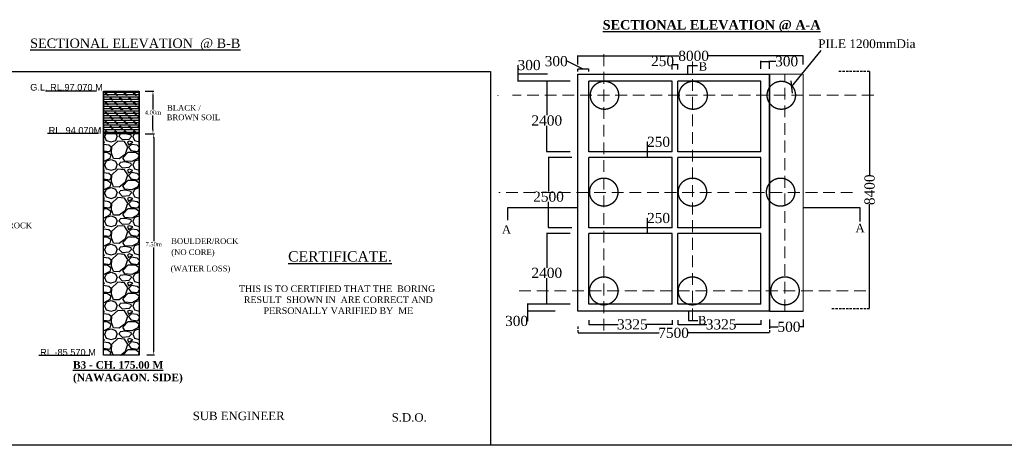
# Model space of a CAD drawing. Header units: millimetres. Extents: x -44718850 to -16463261, y -12601021 to -6173596.
# Tile 4 of 9: x -16650733 to -16545972, y -6428248 to -6383003. Entities that reach past the tile are written whole.
import ezdxf

# ---------------------------------------------------------------- set-up
doc = ezdxf.new("R2010")
doc.units = ezdxf.units.MM
doc.header["$LTSCALE"] = 1000
doc.header["$MEASUREMENT"] = 0
doc.header["$PDMODE"] = 2
doc.header["$PDSIZE"] = -2
doc.linetypes.add('DASED', pattern=[0.375, 0.25, -0.125])
doc.linetypes.add('DASHED2', pattern=[0.375, 0.25, -0.125])
doc.styles.add('ARIAL', font='arial.ttf')
doc.styles.add('ARIAL BLACK', font='txt')
doc.styles.add('ROMANS', font='romans.shx')
doc.styles.get("Standard").update_dxf_attribs({"font": 'times.ttf', "height": 450})
doc.dimstyles.new('kk1', dxfattribs={"dimtxt": 900, "dimasz": 450, "dimexe": 100, "dimexo": 100, "dimgap": 100, "dimtad": 1, "dimtih": 1, "dimtoh": 1, "dimdec": 0, "dimzin": 0, "dimdsep": 46, "dimtxsty": 'Standard', "dimcen": 1, "dimclrt": 256, "dimadec": 0, "dimazin": 0, "dimtfac": 1, "dimtdec": 0, "dimtofl": 0, "dimtmove": 0, "dimatfit": 3, "dimfxl": 100, "dimtolj": 1, "dimtzin": 0, "dimarcsym": 0})
doc.dimstyles.new('ROMANS', dxfattribs={"dimtxt": 1000, "dimasz": 1000, "dimexe": 500, "dimexo": 500, "dimgap": 500, "dimtad": 1, "dimzin": 9, "dimdsep": 46, "dimtxsty": 'ROMANS', "dimcen": 500, "dimclrd": 4, "dimclre": 4, "dimclrt": 6, "dimadec": 0, "dimazin": 0, "dimtfac": 1, "dimtmove": 0, "dimatfit": 3, "dimfxl": 1, "dimtolj": 1, "dimtzin": 9, "dimarcsym": 0})
doc.dimstyles.get("Standard").update_dxf_attribs({"dimscale": 2.755, "dimtxt": 20000000001.9985, "dimasz": 12.0275, "dimexe": 15.388, "dimexo": 15.5775, "dimgap": 1.7375, "dimtad": 0, "dimtih": 1, "dimtoh": 1, "dimdec": 0, "dimzin": 0, "dimdsep": 46, "dimtxsty": 'Standard', "dimcen": 4000, "dimclre": 2, "dimclrt": 1, "dimadec": 0, "dimazin": 0, "dimtfac": 1, "dimtdec": 0, "dimtofl": 0, "dimtmove": 0, "dimatfit": 3, "dimfxl": 1, "dimtolj": 1, "dimtzin": 0, "dimarcsym": 0})

# ---------------------------------------------------------------- blocks, each defined once
blk = doc.blocks.new('*D66')
at = {"color": 2, "linetype": 'DASHED2', "lineweight": -2, "transparency": 16777216}
for p, q in [((-16591363, -6415625), (-16591363, -6416346)), ((-16570963, -6415625), (-16570963, -6416346))]:
    blk.add_line(p, q, dxfattribs=at)
at = {"color": 0, "lineweight": -2, "transparency": 16777216}
for p, q in [((-16591330, -6416304), (-16582704, -6416304)), ((-16570996, -6416304), (-16579621, -6416304))]:
    blk.add_line(p, q, dxfattribs=at)
at = {"color": 0, "transparency": 16777216}
for points in [[(-16591330, -6416298), (-16591330, -6416309), (-16591363, -6416304)], [(-16570996, -6416298), (-16570996, -6416309), (-16570963, -6416304)]]:
    blk.add_solid(points, dxfattribs=at)
at = {"layer": 'Defpoints', "color": 0, "transparency": 16777216}
for p in [(-16591363, -6415582), (-16570963, -6415582), (-16591363, -6416304)]:
    blk.add_point(p, dxfattribs=at)
at = {"color": 1, "transparency": 16777216, "insert": (-16581163, -6416304), "char_height": 450, "attachment_point": 5}
blk.add_mtext('\\A1;{\\H2.4x;7500}', dxfattribs=at)
blk = doc.blocks.new('*D67')
at = {"color": 2, "linetype": 'DASHED2', "lineweight": -2, "transparency": 16777216}
for p, q in [((-16563565, -6388475), (-16560257, -6388475)), ((-16564308, -6413694), (-16560257, -6413694))]:
    blk.add_line(p, q, dxfattribs=at)
at = {"color": 0, "lineweight": -2, "transparency": 16777216}
for p, q in [((-16560300, -6388508), (-16560300, -6399562)), ((-16560300, -6413661), (-16560300, -6402607))]:
    blk.add_line(p, q, dxfattribs=at)
at = {"color": 0, "transparency": 16777216}
for points in [[(-16560305, -6388508), (-16560294, -6388508), (-16560300, -6388475)], [(-16560305, -6413661), (-16560294, -6413661), (-16560300, -6413694)]]:
    blk.add_solid(points, dxfattribs=at)
at = {"layer": 'Defpoints', "color": 0, "transparency": 16777216}
for p in [(-16563607, -6388475), (-16564351, -6413694), (-16560300, -6413694)]:
    blk.add_point(p, dxfattribs=at)
at = {"color": 1, "transparency": 16777216, "insert": (-16560300, -6401084), "char_height": 450, "attachment_point": 5, "rotation": 90}
blk.add_mtext('\\A1;{\\H2.4x;8400}', dxfattribs=at)
blk = doc.blocks.new('*D69')
at = {"color": 2, "lineweight": -2, "transparency": 16777216}
for p, q in [((-16591363, -6387777), (-16591363, -6386812)), ((-16567363, -6387777), (-16567363, -6386812))]:
    blk.add_line(p, q, dxfattribs=at)
at = {"color": 0, "lineweight": -2, "transparency": 16777216}
for p, q in [((-16591330, -6386854), (-16580554, -6386854)), ((-16567396, -6386854), (-16577509, -6386854))]:
    blk.add_line(p, q, dxfattribs=at)
at = {"color": 0, "transparency": 16777216}
for points in [[(-16591330, -6386849), (-16591330, -6386860), (-16591363, -6386854)], [(-16567396, -6386849), (-16567396, -6386860), (-16567363, -6386854)]]:
    blk.add_solid(points, dxfattribs=at)
at = {"layer": 'Defpoints', "color": 0, "transparency": 16777216}
for p in [(-16567363, -6386854), (-16591363, -6387820), (-16567363, -6387820)]:
    blk.add_point(p, dxfattribs=at)
at = {"color": 1, "lineweight": 25, "transparency": 16777216, "insert": (-16579031, -6386854), "char_height": 450, "attachment_point": 5}
blk.add_mtext('\\A1;{\\H2.4x;8000}', dxfattribs=at)
blk = doc.blocks.new('*D70')
at = {"color": 2, "lineweight": -2, "transparency": 16777216}
for p, q in [((-16570963, -6414864), (-16570963, -6415698)), ((-16567363, -6414864), (-16567363, -6415698))]:
    blk.add_line(p, q, dxfattribs=at)
at = {"color": 0, "lineweight": -2, "transparency": 16777216}
for p, q in [((-16570930, -6415656), (-16570016, -6415656)), ((-16567396, -6415656), (-16567748, -6415656))]:
    blk.add_line(p, q, dxfattribs=at)
at = {"color": 0, "transparency": 16777216}
for points in [[(-16570930, -6415650), (-16570930, -6415661), (-16570963, -6415656)], [(-16567396, -6415650), (-16567396, -6415661), (-16567363, -6415656)]]:
    blk.add_solid(points, dxfattribs=at)
at = {"layer": 'Defpoints', "color": 0, "transparency": 16777216}
for p in [(-16570963, -6414821), (-16567363, -6414821), (-16567363, -6415656)]:
    blk.add_point(p, dxfattribs=at)
at = {"color": 1, "lineweight": 25, "transparency": 16777216, "insert": (-16568882, -6415656), "char_height": 450, "attachment_point": 5}
blk.add_mtext('\\A1;{\\H2.4x;500}', dxfattribs=at)
blk = doc.blocks.new('*D71')
at = {"color": 2, "lineweight": -2, "transparency": 16777216}
for p, q in [((-16571863, -6388234), (-16571863, -6387389)), ((-16570963, -6388216), (-16570963, -6387389))]:
    blk.add_line(p, q, dxfattribs=at)
at = {"color": 0, "lineweight": -2, "transparency": 16777216}
for p, q in [((-16571830, -6387431), (-16570996, -6387431)), ((-16570269, -6387431), (-16570963, -6387431))]:
    blk.add_line(p, q, dxfattribs=at)
at = {"color": 0, "transparency": 16777216}
for points in [[(-16571830, -6387426), (-16571830, -6387437), (-16571863, -6387431)], [(-16570996, -6387426), (-16570996, -6387437), (-16570963, -6387431)]]:
    blk.add_solid(points, dxfattribs=at)
at = {"layer": 'Defpoints', "color": 0, "transparency": 16777216}
for p in [(-16571863, -6388277), (-16570963, -6387431), (-16570963, -6388259)]:
    blk.add_point(p, dxfattribs=at)
at = {"color": 1, "lineweight": 25, "transparency": 16777216, "insert": (-16569129, -6387431), "char_height": 450, "attachment_point": 5}
blk.add_mtext('\\A1;{\\H2.4x;300}', dxfattribs=at)
blk = doc.blocks.new('*D72')
at = {"color": 2, "lineweight": -2, "transparency": 16777216}
for p, q in [((-16581313, -6388295), (-16581313, -6387734)), ((-16580713, -6388310), (-16580713, -6387734))]:
    blk.add_line(p, q, dxfattribs=at)
at = {"color": 0, "lineweight": -2, "transparency": 16777216}
blk.add_line((-16581280, -6387777), (-16580746, -6387777), dxfattribs=at)
at = {"color": 0, "transparency": 16777216}
for points in [[(-16581280, -6387771), (-16581280, -6387782), (-16581313, -6387777)], [(-16580746, -6387771), (-16580746, -6387782), (-16580713, -6387777)]]:
    blk.add_solid(points, dxfattribs=at)
at = {"layer": 'Defpoints', "color": 0, "transparency": 16777216}
for p in [(-16581313, -6388338), (-16580713, -6387777), (-16580713, -6388353)]:
    blk.add_point(p, dxfattribs=at)
at = {"color": 1, "lineweight": 25, "transparency": 16777216, "insert": (-16582328, -6387405), "char_height": 450, "attachment_point": 5}
blk.add_mtext('\\A1;{\\H2.4x;250}', dxfattribs=at)
blk = doc.blocks.new('*D73')
at = {"color": 0, "lineweight": -2, "transparency": 16777216}
for p, q in [((-16592495, -6387414), (-16592504, -6387414)), ((-16590763, -6388259), (-16592495, -6387414)), ((-16590196, -6388259), (-16591330, -6388259))]:
    blk.add_line(p, q, dxfattribs=at)
at = {"color": 2, "lineweight": -2, "transparency": 16777216}
for p, q in [((-16591363, -6388510), (-16591363, -6388217)), ((-16590163, -6388501), (-16590163, -6388217))]:
    blk.add_line(p, q, dxfattribs=at)
at = {"color": 0, "transparency": 16777216}
for points in [[(-16591330, -6388254), (-16591330, -6388265), (-16591363, -6388259)], [(-16590196, -6388254), (-16590196, -6388265), (-16590163, -6388259)]]:
    blk.add_solid(points, dxfattribs=at)
at = {"layer": 'Defpoints', "color": 0, "transparency": 16777216}
for p in [(-16591363, -6388259), (-16591363, -6388553), (-16590163, -6388544)]:
    blk.add_point(p, dxfattribs=at)
at = {"color": 1, "lineweight": 25, "transparency": 16777216, "insert": (-16593644, -6387414), "char_height": 450, "attachment_point": 5}
blk.add_mtext('\\A1;{\\H2.4x;300}', dxfattribs=at)
blk = doc.blocks.new('*D74')
at = {"color": 2, "lineweight": -2, "transparency": 16777216}
for p, q in [((-16593772, -6413237), (-16596731, -6413237)), ((-16593751, -6413987), (-16596731, -6413987))]:
    blk.add_line(p, q, dxfattribs=at)
at = {"color": 0, "lineweight": -2, "transparency": 16777216}
for p, q in [((-16596689, -6413270), (-16596689, -6413954)), ((-16596689, -6413987), (-16596689, -6415038)), ((-16596689, -6415038), (-16596722, -6415038))]:
    blk.add_line(p, q, dxfattribs=at)
at = {"color": 0, "transparency": 16777216}
for points in [[(-16596694, -6413270), (-16596683, -6413270), (-16596689, -6413237)], [(-16596694, -6413954), (-16596683, -6413954), (-16596689, -6413987)]]:
    blk.add_solid(points, dxfattribs=at)
at = {"layer": 'Defpoints', "color": 0, "transparency": 16777216}
for p in [(-16593729, -6413237), (-16596689, -6413987), (-16593708, -6413987)]:
    blk.add_point(p, dxfattribs=at)
at = {"color": 1, "lineweight": 25, "transparency": 16777216, "insert": (-16597862, -6415038), "char_height": 450, "attachment_point": 5}
blk.add_mtext('\\A1;{\\H2.4x;300}', dxfattribs=at)
blk = doc.blocks.new('*D75')
at = {"color": 0, "lineweight": -2, "transparency": 16777216}
for p, q in [((-16583947, -6405137), (-16583947, -6404093)), ((-16583947, -6404093), (-16583914, -6404093)), ((-16583947, -6405704), (-16583947, -6405170))]:
    blk.add_line(p, q, dxfattribs=at)
at = {"color": 2, "lineweight": -2, "transparency": 16777216}
for p, q in [((-16583309, -6405137), (-16583990, -6405137)), ((-16583338, -6405737), (-16583990, -6405737))]:
    blk.add_line(p, q, dxfattribs=at)
at = {"color": 0, "transparency": 16777216}
for points in [[(-16583953, -6405170), (-16583942, -6405170), (-16583947, -6405137)], [(-16583953, -6405704), (-16583942, -6405704), (-16583947, -6405737)]]:
    blk.add_solid(points, dxfattribs=at)
at = {"layer": 'Defpoints', "color": 0, "transparency": 16777216}
for p in [(-16583947, -6405737), (-16583295, -6405737), (-16583266, -6405137)]:
    blk.add_point(p, dxfattribs=at)
at = {"color": 1, "lineweight": 25, "transparency": 16777216, "insert": (-16582759, -6404093), "char_height": 450, "attachment_point": 5}
blk.add_mtext('\\A1;{\\H2.4x;250}', dxfattribs=at)
blk = doc.blocks.new('*D76')
at = {"color": 0, "lineweight": -2, "transparency": 16777216}
for p, q in [((-16583947, -6397037), (-16583947, -6395993)), ((-16583947, -6395993), (-16583914, -6395993)), ((-16583947, -6397604), (-16583947, -6397070))]:
    blk.add_line(p, q, dxfattribs=at)
at = {"color": 2, "lineweight": -2, "transparency": 16777216}
for p, q in [((-16583683, -6397037), (-16583990, -6397037)), ((-16583683, -6397637), (-16583990, -6397637))]:
    blk.add_line(p, q, dxfattribs=at)
at = {"color": 0, "transparency": 16777216}
for points in [[(-16583953, -6397070), (-16583942, -6397070), (-16583947, -6397037)], [(-16583953, -6397604), (-16583942, -6397604), (-16583947, -6397637)]]:
    blk.add_solid(points, dxfattribs=at)
at = {"layer": 'Defpoints', "color": 0, "transparency": 16777216}
for p in [(-16583947, -6397637), (-16583640, -6397037), (-16583640, -6397637)]:
    blk.add_point(p, dxfattribs=at)
at = {"color": 1, "lineweight": 25, "transparency": 16777216, "insert": (-16582759, -6395993), "char_height": 450, "attachment_point": 5}
blk.add_mtext('\\A1;{\\H2.4x;250}', dxfattribs=at)
blk = doc.blocks.new('*D77')
at = {"color": 0, "lineweight": -2, "transparency": 16777216}
for p, q in [((-16597709, -6388787), (-16597709, -6387830)), ((-16597709, -6387830), (-16597676, -6387830)), ((-16597709, -6389504), (-16597709, -6388820))]:
    blk.add_line(p, q, dxfattribs=at)
at = {"color": 2, "lineweight": -2, "transparency": 16777216}
for p, q in [((-16594558, -6388787), (-16597752, -6388787)), ((-16594685, -6389537), (-16597752, -6389537))]:
    blk.add_line(p, q, dxfattribs=at)
at = {"color": 0, "transparency": 16777216}
for points in [[(-16597715, -6388820), (-16597704, -6388820), (-16597709, -6388787)], [(-16597715, -6389504), (-16597704, -6389504), (-16597709, -6389537)]]:
    blk.add_solid(points, dxfattribs=at)
at = {"layer": 'Defpoints', "color": 0, "transparency": 16777216}
for p in [(-16594515, -6388787), (-16597709, -6389537), (-16594643, -6389537)]:
    blk.add_point(p, dxfattribs=at)
at = {"color": 1, "lineweight": 25, "transparency": 16777216, "insert": (-16596536, -6387830), "char_height": 450, "attachment_point": 5}
blk.add_mtext('\\A1;{\\H2.4x;300}', dxfattribs=at)
blk = doc.blocks.new('*D78')
at = {"color": 2, "lineweight": -2, "ltscale": 5, "transparency": 16777216}
for p, q in [((-16590163, -6414937), (-16590163, -6415441)), ((-16581313, -6414937), (-16581313, -6415441))]:
    blk.add_line(p, q, dxfattribs=at)
at = {"color": 0, "lineweight": -2, "ltscale": 5, "transparency": 16777216}
for p, q in [((-16590130, -6415398), (-16587064, -6415398)), ((-16581346, -6415398), (-16584035, -6415398))]:
    blk.add_line(p, q, dxfattribs=at)
at = {"color": 0, "ltscale": 5, "transparency": 16777216}
for points in [[(-16590130, -6415393), (-16590130, -6415404), (-16590163, -6415398)], [(-16581346, -6415393), (-16581346, -6415404), (-16581313, -6415398)]]:
    blk.add_solid(points, dxfattribs=at)
at = {"layer": 'Defpoints', "color": 0, "ltscale": 5, "transparency": 16777216}
for p in [(-16590163, -6414894), (-16581313, -6414894), (-16581313, -6415398)]:
    blk.add_point(p, dxfattribs=at)
at = {"color": 1, "lineweight": 25, "ltscale": 5, "transparency": 16777216, "insert": (-16585549, -6415398), "char_height": 450, "attachment_point": 5}
blk.add_mtext('\\A1;{\\H2.4x;3325}', dxfattribs=at)
blk = doc.blocks.new('*D79')
at = {"color": 2, "lineweight": -2, "ltscale": 5, "transparency": 16777216}
for p, q in [((-16580713, -6414937), (-16580713, -6415441)), ((-16571863, -6414937), (-16571863, -6415441))]:
    blk.add_line(p, q, dxfattribs=at)
at = {"color": 0, "lineweight": -2, "ltscale": 5, "transparency": 16777216}
for p, q in [((-16580680, -6415398), (-16577614, -6415398)), ((-16571896, -6415398), (-16574585, -6415398))]:
    blk.add_line(p, q, dxfattribs=at)
at = {"color": 0, "ltscale": 5, "transparency": 16777216}
for points in [[(-16580680, -6415393), (-16580680, -6415404), (-16580713, -6415398)], [(-16571896, -6415393), (-16571896, -6415404), (-16571863, -6415398)]]:
    blk.add_solid(points, dxfattribs=at)
at = {"layer": 'Defpoints', "color": 0, "ltscale": 5, "transparency": 16777216}
for p in [(-16580713, -6414894), (-16571863, -6414894), (-16571863, -6415398)]:
    blk.add_point(p, dxfattribs=at)
at = {"color": 1, "lineweight": 25, "ltscale": 5, "transparency": 16777216, "insert": (-16576099, -6415398), "char_height": 450, "attachment_point": 5}
blk.add_mtext('\\A1;{\\H2.4x;3325}', dxfattribs=at)
blk = doc.blocks.new('*D80')
at = {"color": 2, "lineweight": -2, "ltscale": 5, "transparency": 16777216}
for p, q in [((-16592170, -6389537), (-16594690, -6389537)), ((-16592170, -6397037), (-16594690, -6397037))]:
    blk.add_line(p, q, dxfattribs=at)
at = {"color": 0, "lineweight": -2, "ltscale": 5, "transparency": 16777216}
for p, q in [((-16594648, -6389570), (-16594648, -6393168)), ((-16594648, -6397004), (-16594648, -6394276))]:
    blk.add_line(p, q, dxfattribs=at)
at = {"color": 0, "ltscale": 5, "transparency": 16777216}
for points in [[(-16594654, -6389570), (-16594643, -6389570), (-16594648, -6389537)], [(-16594654, -6397004), (-16594643, -6397004), (-16594648, -6397037)]]:
    blk.add_solid(points, dxfattribs=at)
at = {"layer": 'Defpoints', "color": 0, "ltscale": 5, "transparency": 16777216}
for p in [(-16592127, -6389537), (-16594648, -6397037), (-16592127, -6397037)]:
    blk.add_point(p, dxfattribs=at)
at = {"color": 1, "lineweight": 25, "ltscale": 5, "transparency": 16777216, "insert": (-16594648, -6393722), "char_height": 450, "attachment_point": 5}
blk.add_mtext('\\A1;{\\H2.4x;2400}', dxfattribs=at)
blk = doc.blocks.new('*D81')
at = {"color": 2, "lineweight": -2, "ltscale": 5, "transparency": 16777216}
for p, q in [((-16591988, -6397637), (-16594509, -6397637)), ((-16591988, -6405137), (-16594509, -6405137))]:
    blk.add_line(p, q, dxfattribs=at)
at = {"color": 0, "lineweight": -2, "ltscale": 5, "transparency": 16777216}
for p, q in [((-16594466, -6397670), (-16594466, -6401268)), ((-16594466, -6405104), (-16594466, -6402376))]:
    blk.add_line(p, q, dxfattribs=at)
at = {"color": 0, "ltscale": 5, "transparency": 16777216}
for points in [[(-16594472, -6397670), (-16594461, -6397670), (-16594466, -6397637)], [(-16594472, -6405104), (-16594461, -6405104), (-16594466, -6405137)]]:
    blk.add_solid(points, dxfattribs=at)
at = {"layer": 'Defpoints', "color": 0, "ltscale": 5, "transparency": 16777216}
for p in [(-16591945, -6397637), (-16594466, -6405137), (-16591945, -6405137)]:
    blk.add_point(p, dxfattribs=at)
at = {"color": 1, "lineweight": 25, "ltscale": 5, "transparency": 16777216, "insert": (-16594466, -6401822), "char_height": 450, "attachment_point": 5}
blk.add_mtext('\\A1;{\\H2.4x;2500}', dxfattribs=at)
blk = doc.blocks.new('*D82')
at = {"color": 2, "lineweight": -2, "ltscale": 5, "transparency": 16777216}
for p, q in [((-16592170, -6405737), (-16594690, -6405737)), ((-16592170, -6413237), (-16594690, -6413237))]:
    blk.add_line(p, q, dxfattribs=at)
at = {"color": 0, "lineweight": -2, "ltscale": 5, "transparency": 16777216}
for p, q in [((-16594648, -6405770), (-16594648, -6409368)), ((-16594648, -6413204), (-16594648, -6410476))]:
    blk.add_line(p, q, dxfattribs=at)
at = {"color": 0, "ltscale": 5, "transparency": 16777216}
for points in [[(-16594654, -6405770), (-16594643, -6405770), (-16594648, -6405737)], [(-16594654, -6413204), (-16594643, -6413204), (-16594648, -6413237)]]:
    blk.add_solid(points, dxfattribs=at)
at = {"layer": 'Defpoints', "color": 0, "ltscale": 5, "transparency": 16777216}
for p in [(-16592127, -6405737), (-16594648, -6413237), (-16592127, -6413237)]:
    blk.add_point(p, dxfattribs=at)
at = {"color": 1, "lineweight": 25, "ltscale": 5, "transparency": 16777216, "insert": (-16594648, -6409922), "char_height": 450, "attachment_point": 5}
blk.add_mtext('\\A1;{\\H2.4x;2400}', dxfattribs=at)
blk = doc.blocks.new('*D107')
at = {"color": 0, "lineweight": -2, "ltscale": 2, "transparency": 16777216}
for p, q in [((-16637370, -6390607), (-16636456, -6390607)), ((-16636556, -6391057), (-16636556, -6392539)), ((-16636556, -6394679), (-16636556, -6393198)), ((-16637370, -6395129), (-16636456, -6395129))]:
    blk.add_line(p, q, dxfattribs=at)
at = {"color": 0, "ltscale": 2, "transparency": 16777216}
for points in [[(-16636631, -6391057), (-16636481, -6391057), (-16636556, -6390607)], [(-16636631, -6394679), (-16636481, -6394679), (-16636556, -6395129)]]:
    blk.add_solid(points, dxfattribs=at)
at = {"layer": 'Defpoints', "color": 0, "ltscale": 2, "transparency": 16777216}
for p in [(-16637470, -6390607), (-16637470, -6395129), (-16636556, -6395129)]:
    blk.add_point(p, dxfattribs=at)
at = {"ltscale": 2, "transparency": 16777216, "insert": (-16636556, -6392868), "char_height": 450, "attachment_point": 5}
blk.add_mtext('\\A1;4.00m', dxfattribs=at)
blk = doc.blocks.new('*D108')
at = {"color": 0, "lineweight": -2, "ltscale": 2, "transparency": 16777216}
for p, q in [((-16637270, -6395129), (-16636377, -6395129)), ((-16636477, -6395579), (-16636477, -6406551)), ((-16636477, -6418181), (-16636477, -6407210)), ((-16637213, -6418631), (-16636377, -6418631))]:
    blk.add_line(p, q, dxfattribs=at)
at = {"color": 0, "ltscale": 2, "transparency": 16777216}
for points in [[(-16636552, -6395579), (-16636402, -6395579), (-16636477, -6395129)], [(-16636552, -6418181), (-16636402, -6418181), (-16636477, -6418631)]]:
    blk.add_solid(points, dxfattribs=at)
at = {"layer": 'Defpoints', "color": 0, "ltscale": 2, "transparency": 16777216}
for p in [(-16637370, -6395129), (-16637313, -6418631), (-16636477, -6418631)]:
    blk.add_point(p, dxfattribs=at)
at = {"ltscale": 2, "transparency": 16777216, "insert": (-16636477, -6406880), "char_height": 450, "attachment_point": 5}
blk.add_mtext('\\A1;7.50m', dxfattribs=at)

msp = doc.modelspace()

# ---------------------------------------------------------------- hatches: boundary and pattern name
at = {"ltscale": 2}
h = msp.add_hatch(dxfattribs=at)
h.set_pattern_fill('CORK', scale=2000)
h.set_pattern_definition([(0, (6002972.7, -1016443.12), (0, 250), []), (135, (6003097.7, -1016568.1), (-500, -500), [353.553392, -353.553392]), (135, (6003160.2, -1016568.1), (-500, -500), [353.553392, -353.553392]), (135, (6003222.7, -1016568.1), (-500, -500), [353.553392, -353.553392])])
h.paths.add_polyline_path([(-16641814.7, -6395112.9), (-16638018.2, -6395112.9), (-16638018.2, -6390590.4), (-16641814.7, -6390590.4)])
at = {"ltscale": 20}
h = msp.add_hatch(dxfattribs=at)
h.set_pattern_fill('GRAVEL', scale=3000)
h.set_pattern_definition([(228.0127875, (6005132.7, -1013443.12), (-24000, -27000), [403.608, -39957.26414]), (184.9697407, (6004862.71, -1013743.12), (36000, 3000), [692.604, -68567.7743]), (132.5104471, (6004172.71, -1013803.12), (30000, -33000), [488.364, -48348.0978]), (267.273689, (6003002.71, -1014553.12), (3000, 60000), [630.714, -62440.67412]), (292.8336542, (6002972.71, -1015183.12), (-15000, 36000), [618.465, -61228.1194]), (357.273689, (6003212.71, -1015753.12), (-60000, 3000), [630.714, -62440.67412]), (37.69424047, (6003842.71, -1015783.12), (-39000, -30000), [834.087, -82574.54565]), (72.2553284, (6004502.71, -1015273.12), (21000, 66000), [787.464, -77958.9645]), (121.4295656, (6004742.71, -1014523.12), (-24000, 39000), [632.85, -62652.21933]), (175.2363583, (6004412.7, -1013983.12), (33000, -3000), [722.496, -35402.28774]), (222.3974378, (6003692.71, -1013923.12), (-36000, -33000), [934.344, -92500.125]), (138.8140748, (6005972.7, -1014583.12), (-21000, 18000), [318.903, -31571.53444]), (171.4692344, (6005732.71, -1014373.12), (39000, -6000), [606.711, -60064.53425]), (225, (6005132.7, -1014283.1), (-3e-13, -3000), [424.263, -3818.3777]), (203.1985905, (6004922.7, -1013923.1), (15000, 6000), [228.474, -22618.8453]), (291.8014095, (6004712.7, -1014013.1), (-3000, 9000), [323.109, -15832.38542]), (30.9637565, (6004832.7, -1014313.1), (9000, 6000), [524.787, -16968.0687]), (161.565051, (6005282.7, -1014043.1), (6000, -3000), [379.473, -9107.35998]), (16.3895403, (6002972.71, -1014013.12), (30000, 9000), [531.6, -52628.53544]), (70.3461759, (6003482.7, -1013863.12), (-12000, -33000), [445.983, -44152.22324]), (293.1985905, (6005282.7, -1013443.1), (-6000, 15000), [456.945, -22390.3743]), (343.6104597, (6005462.71, -1013863.12), (-30000, 9000), [531.6, -52628.53544]), (339.4439548, (6002972.7, -1015873.12), (-15000, 6000), [512.64, -25119.37124]), (294.7751406, (6003452.7, -1016053.12), (-15000, 33000), [429.534, -42523.9292]), (66.8014095, (6005312.7, -1016443.1), (6000, 15000), [456.945, -22390.3743]), (17.3540246, (6005492.71, -1016023.12), (-39000, -12000), [502.893, -49786.27084]), (69.4439548, (6003842.7, -1016443.12), (-6000, -15000), [256.32, -25375.69124]), (101.3099325, (6005132.7, -1016443.1), (-3000, 12000), [152.97, -15144.08854]), (165.9637565, (6005102.7, -1016293.1), (9000, -3000), [618.465, -11750.85188]), (186.00900596, (6004502.71, -1016143.12), (30000, 3000), [573.15, -56741.76952]), (303.6900675, (6004832.7, -1014583.1), (-3000, 6000), [432.666, -10383.98783]), (353.1572266, (6005072.71, -1014943.12), (51000, -6000), [755.382, -74782.68787]), (60.9453959, (6005822.7, -1015033.12), (-12000, -21000), [308.868, -30578.02242]), (90, (6005972.7, -1014763), (-3000, 3000), [180, -2820]), (120.2564372, (6004442.7, -1016053.12), (12000, -21000), [416.772, -41260.55997]), (48.0127875, (6004232.7, -1015693.12), (24000, 27000), [807.216, -39553.65614]), (0, (6004772.7, -1015093), (3000, 3000), [780, -2220]), (325.3048465, (6005552.71, -1015093.12), (30000, -21000), [474.342, -46959.8229]), (254.054604, (6005942.7, -1015363.1), (-3000, -12000), [436.806, -21403.52367]), (207.64597536, (6005822.71, -1015783.12), (-57000, -30000), [711.195, -70408.42255]), (175.42607874, (6005192.71, -1016113.12), (-39000, 3000), [752.397, -74487.22022])])
h.paths.add_polyline_path([(-16638018.2, -6395112.9), (-16641814.7, -6395112.9), (-16641814.7, -6418670.4), (-16638017.9, -6418670.4)])

# ---------------------------------------------------------------- linework, layer by layer
at = {"color": 7, "linetype": 'DASHED2', "lineweight": 9, "ltscale": 5}
for p, q in [((-16588587.3, -6416059.1), (-16588587.3, -6386609.6)), ((-16579155.8, -6387451.4), (-16579155.8, -6415217.4)), ((-16569312.9, -6413986.7), (-16569312.9, -6388786.7)), ((-16559863.5, -6391036.7), (-16598300.5, -6391036.7)), ((-16562111.7, -6401386.7), (-16599755, -6401386.7)), ((-16560709.3, -6411835.7), (-16597602.3, -6411835.7))]:
    msp.add_line(p, q, dxfattribs=at)
at = {"color": 7, "lineweight": 30}
for p, q in [((-16578627, -6387922.7), (-16579673.1, -6387922.7)), ((-16579673.1, -6387922.7), (-16579670.3, -6388786.7)), ((-16598783.6, -6404306.7), (-16598783.6, -6402969.8)), ((-16598783.6, -6402969.8), (-16591362.9, -6402969.8)), ((-16567362.9, -6402969.8), (-16561345.5, -6402969.8)), ((-16561345.5, -6402969.8), (-16561345.5, -6404466.9)), ((-16579589.7, -6413986.7), (-16579586.6, -6414973.7)), ((-16579586.6, -6414973.7), (-16578580.8, -6414973.7))]:
    msp.add_line(p, q, dxfattribs=at)
at = {"color": 7}
for p, q in [((-16591362.9, -6393886.7), (-16591362.9, -6388786.7)), ((-16641814.7, -6390590.4), (-16641814.7, -6399635.4)), ((-16641814.7, -6390590.4), (-16641814.7, -6399635.4)), ((-16641814.7, -6390590.4), (-16641814.7, -6399635.4)), ((-16641814.7, -6390590.4), (-16641814.7, -6399635.4)), ((-16641814.7, -6390590.4), (-16641814.7, -6399635.4)), ((-16641814.7, -6390590.4), (-16641814.7, -6403280.4)), ((-16641814.7, -6418670.4), (-16641814.7, -6390590.4)), ((-16638018.2, -6399635.4), (-16638018.2, -6390590.4))]:
    msp.add_line(p, q, dxfattribs=at)
at = {"color": 7, "linetype": 'DASED', "lineweight": 20, "ltscale": 500}
for p, q in [((-16567362.9, -6388786.7), (-16591062.9, -6388786.7)), ((-16567362.9, -6388786.7), (-16587762.9, -6388786.7)), ((-16567362.9, -6388786.7), (-16568262.9, -6388786.7)), ((-16567362.9, -6413986.7), (-16567362.9, -6388786.7)), ((-16567362.9, -6413986.7), (-16567362.9, -6388786.7)), ((-16567362.9, -6413986.7), (-16567362.9, -6388786.7))]:
    msp.add_line(p, q, dxfattribs=at)
at = {"color": 7, "linetype": 'DASED', "ltscale": 2000}
for p, q in [((-16570962.9, -6413986.7), (-16570962.9, -6388786.7)), ((-16570962.9, -6413986.7), (-16570962.9, -6388786.7)), ((-16590162.9, -6397036.7), (-16590162.9, -6389536.7)), ((-16581312.9, -6389536.7), (-16590162.9, -6389536.7)), ((-16581312.9, -6397036.7), (-16581312.9, -6389536.7)), ((-16580712.9, -6397036.7), (-16580712.9, -6389536.7)), ((-16571862.9, -6389536.7), (-16580712.9, -6389536.7)), ((-16571862.9, -6397036.7), (-16571862.9, -6389536.7)), ((-16581312.9, -6397036.7), (-16590162.9, -6397036.7)), ((-16590162.9, -6405136.7), (-16590162.9, -6397636.7)), ((-16581312.9, -6397636.7), (-16590162.9, -6397636.7)), ((-16581312.9, -6405136.7), (-16581312.9, -6397636.7)), ((-16571862.9, -6397036.7), (-16580712.9, -6397036.7)), ((-16580712.9, -6405136.7), (-16580712.9, -6397636.7)), ((-16571862.9, -6397636.7), (-16580712.9, -6397636.7)), ((-16571862.9, -6405136.7), (-16571862.9, -6397636.7)), ((-16581312.9, -6405136.7), (-16590162.9, -6405136.7)), ((-16590162.9, -6413236.7), (-16590162.9, -6405736.7)), ((-16581312.9, -6405736.7), (-16590162.9, -6405736.7)), ((-16581312.9, -6413236.7), (-16581312.9, -6405736.7)), ((-16571862.9, -6405136.7), (-16580712.9, -6405136.7)), ((-16580712.9, -6413236.7), (-16580712.9, -6405736.7)), ((-16571862.9, -6405736.7), (-16580712.9, -6405736.7)), ((-16571862.9, -6413236.7), (-16571862.9, -6405736.7)), ((-16581312.9, -6413236.7), (-16590162.9, -6413236.7)), ((-16571862.9, -6413236.7), (-16580712.9, -6413236.7))]:
    msp.add_line(p, q, dxfattribs=at)
at = {"color": 7, "lineweight": 20}
msp.add_line((-16570962.9, -6388786.7), (-16570962.9, -6413986.7), dxfattribs=at)
at = {"color": 7, "ltscale": 2}
for p, q in [((-16642551.5, -6390588.8), (-16647972.3, -6390588.8)), ((-16642353, -6395111.2), (-16647773.9, -6395111.2)), ((-16641814.7, -6395112.9), (-16638018.2, -6395112.9)), ((-16643261, -6418703.1), (-16648681.8, -6418703.1))]:
    msp.add_line(p, q, dxfattribs=at)
at = {"color": 7, "linetype": 'ByBlock', "lineweight": 25}
msp.add_line((-16599859.4, -6391038), (-16599849.4, -6391048), dxfattribs=at)
at = {"color": 7, "lineweight": 25}
msp.add_line((-16570962.9, -6413986.7), (-16567362.9, -6413986.7), dxfattribs=at)
at = {"color": 7, "lineweight": 30, "ltscale": 2}
for points in [[(-16747590.2, -6259416.6), (-16488628.3, -6259416.6), (-16488628.3, -6428248.3), (-16747590.2, -6428248.3)], [(-16690851.7, -6388523.6), (-16600649.5, -6388523.6), (-16600649.5, -6428248.3), (-16690851.7, -6428248.3)]]:
    msp.add_lwpolyline(points, close=True, dxfattribs=at)
at = {"color": 7, "linetype": 'DASED', "ltscale": 2000}
msp.add_lwpolyline([(-16570962.9, -6413986.7), (-16591362.9, -6413986.7), (-16591362.9, -6388786.7), (-16570962.9, -6388786.7)], close=True, dxfattribs=at)
at = {"color": 7}
msp.add_lwpolyline([(-16641814.7, -6390590.4), (-16638018.2, -6390590.4), (-16638018.2, -6395112.9), (-16641814.7, -6395112.9)], close=True, dxfattribs=at)
at = {"color": 7, "ltscale": 2}
for points in [[(-16641814.7, -6390590.4), (-16638018.2, -6390590.4), (-16638018.2, -6395112.9), (-16641814.7, -6395112.9)], [(-16641814.7, -6395112.9), (-16638017.9, -6395112.9), (-16638017.9, -6418670.4), (-16641814.7, -6418670.4)]]:
    msp.add_lwpolyline(points, close=True, dxfattribs=at)
at = {"color": 7, "linetype": 'DASHED2', "ltscale": 500}
for centre in [(-16588513.5, -6391036.7), (-16579082, -6391036.7), (-16569699.2, -6391036.7), (-16588587.3, -6401334.4), (-16579155.8, -6401334.4), (-16569772.9, -6401334.4), (-16588587.3, -6411835.7), (-16579155.8, -6411835.7), (-16569305.5, -6411835.7)]:
    msp.add_circle(centre, 1500, dxfattribs=at)

# ---------------------------------------------------------------- texts
at = {"color": 7}
msp.add_text('PILE 1200mmDia', height=932, dxfattribs=at).set_placement((-16565782.9, -6386022.5))
at = {"color": 7, "char_height": 1000, "width": 30117.561, "attachment_point": 1, "style": 'ARIAL BLACK'}
for s, insert in [('{\\fTimes New Roman Baltic|b1|i0|c0|p18;\\LSECTIONAL ELEVATION @ A-A}', (-16588702, -6383047.2)), ('{\\fTimes New Roman Baltic|b0|i0|c0|p18;\\LSECTIONAL ELEVATION  @ B-B}', (-16649623.5, -6385005))]:
    msp.add_mtext(s, dxfattribs=dict(at, insert=insert))
at = {"color": 7, "linetype": 'ByBlock', "lineweight": 25, "attachment_point": 2}
for s, insert, char_height, width in [('B', (-16578042, -6387521.5), 900, 1419.989), ('A', (-16598938.9, -6404855.7), 900, 1419.989), ('A', (-16561317.6, -6404698.3), 900, 1419.989), ('{\\LCERTIFICATE.}', (-16616658, -6407613.9), 1100, 11141.175), ('B', (-16578119.6, -6414492.9), 900, 1419.989), (' SUB ENGINEER', (-16627603.9, -6424674), 900, 11141.175), ('S.D.O.', (-16609288.6, -6424831.5), 900, 12485.186)]:
    msp.add_mtext(s, dxfattribs=dict(at, insert=insert, char_height=char_height, width=width))
at = {"color": 7, "ltscale": 0.5, "attachment_point": 1, "style": 'ARIAL'}
for s, insert, char_height, width in [('G.L. RL.97.070 M', (-16649613.3, -6389835.8), 700, 7947.953), (' RL. 94.070M', (-16647919.3, -6394419), 700, 7226.64), (' RL.-85.570 M', (-16648827.3, -6418009.4), 700, 7226.64), ('{\\fBookman Old Style|b1|i0|c0|p18;\\H0.57143x;\\L\\C3;B3 - CH. 175.00 M\\l (NAWAGAON. SIDE)\\H1.75x;                   }', (-16645062.9, -6419302.9), 1400, 12647.189)]:
    msp.add_mtext(s, dxfattribs=dict(at, insert=insert, char_height=char_height, width=width))
at = {"color": 7, "ltscale": 2, "char_height": 607.308, "attachment_point": 1}
for s, insert, width in [('\\pxi0.053439;BLACK / BROWN SOIL', (-16635090, -6392065), 6206.379), ('\\pxi0.053439; BOULDER/ROCK', (-16656822.6, -6404570.9), 8936.401), ('\\pxi0.053439; BOULDER/ROCK', (-16634871.9, -6406235), 8936.401), ('\\pxi0.053439;(NO CORE)', (-16634637, -6407417.6), 7378.672), ('\\pxi0.053439;(WATER LOSS)', (-16634702, -6409150.4), 7378.672)]:
    msp.add_mtext(s, dxfattribs=dict(at, insert=insert, width=width))
at = {"color": 7, "linetype": 'ByBlock', "lineweight": 25, "ltscale": 2, "insert": (-16629381.9, -6411251.9), "char_height": 700, "width": 25103.173, "attachment_point": 1}
msp.add_mtext('\\pxqc;THIS IS TO CERTIFIED THAT THE  BORING  RESULT  SHOWN IN  ARE CORRECT AND PERSONALLY VARIFIED BY  ME', dxfattribs=at)

# ---------------------------------------------------------------- dimensions: what is measured, and where the dimension line sits
at = {"color": 7, "lineweight": 25}
for base, p1, p2, text, picture, middle in [((-16597709.1, -6389536.7), (-16594515.3, -6388786.7), (-16594642.6, -6389536.7), '{\\H2.4x;300}', '*D77', (-16596535.9, -6387830.5)), ((-16583947.2, -6397636.7), (-16583639.7, -6397036.7), (-16583639.7, -6397636.7), '{\\H2.4x;250}', '*D76', (-16582758.8, -6395993.3)), ((-16583947.1, -6405736.7), (-16583265.7, -6405136.7), (-16583295.3, -6405736.7), '{\\H2.4x;250}', '*D75', (-16582758.7, -6404093.3)), ((-16596688.9, -6413986.7), (-16593729.2, -6413236.7), (-16593707.6, -6413986.7), '{\\H2.4x;300}', '*D74', (-16597862.1, -6415038.1))]:
    dim = msp.add_linear_dim(base=base, p1=p1, p2=p2, angle=90, text=text, dimstyle='Standard', dxfattribs=at)
    dim.commit()
    dim.dimension.update_dxf_attribs({"geometry": picture, "text_midpoint": middle, "dimtype": 160})
for base, p1, p2, text, picture, middle in [((-16591362.9, -6388259.2), (-16590162.9, -6388543.5), (-16591362.9, -6388552.9), '{\\H2.4x;300}', '*D73', (-16592509, -6387414.5)), ((-16580712.9, -6387776.7), (-16581312.9, -6388338.1), (-16580712.9, -6388353.2), '{\\H2.4x;250}', '*D72', (-16582327.8, -6387404.9)), ((-16570962.9, -6387431), (-16571862.9, -6388276.8), (-16570962.9, -6388259.1), '{\\H2.4x;300}', '*D71', (-16569129.1, -6387259.8))]:
    dim = msp.add_linear_dim(base=base, p1=p1, p2=p2, text=text, dimstyle='Standard', override={"dimtmove": 1}, dxfattribs=at)
    dim.commit()
    dim.dimension.update_dxf_attribs({"geometry": picture, "text_midpoint": middle, "dimtype": 160})
for base, p1, p2, text, picture, middle in [((-16567362.9, -6386854.2), (-16591362.9, -6387820.3), (-16567362.9, -6387820.3), '{\\H2.4x;8000}', '*D69', (-16579031.3, -6386854.2)), ((-16567362.9, -6415655.8), (-16570962.9, -6414821.4), (-16567362.9, -6414821.4), '{\\H2.4x;500}', '*D70', (-16568881.8, -6415655.8))]:
    dim = msp.add_linear_dim(base=base, p1=p1, p2=p2, text=text, dimstyle='Standard', dxfattribs=at)
    dim.commit()
    dim.dimension.update_dxf_attribs({"geometry": picture, "text_midpoint": middle, "dimtype": 160})
at = {"color": 7}
dim = msp.add_linear_dim(base=(-16560299.7, -6413694.5), p1=(-16563607.5, -6388474.5), p2=(-16564350.6, -6413694.5), angle=90, text='{\\H2.4x;8400}', dimstyle='Standard', override={"dimtih": 0, "dimtoh": 0}, dxfattribs=at)
dim.commit()
dim.dimension.update_dxf_attribs({"geometry": '*D67', "text_midpoint": (-16560299.7, -6401084.5)})
at = {"color": 7, "lineweight": 25, "ltscale": 5}
for base, p1, p2, picture, middle in [((-16594648.1, -6397036.7), (-16592127.4, -6389536.7), (-16592127.4, -6397036.7), '*D80', (-16594648.1, -6393722)), ((-16594648.1, -6413236.7), (-16592127.4, -6405736.7), (-16592127.4, -6413236.7), '*D82', (-16594648.1, -6409922))]:
    dim = msp.add_linear_dim(base=base, p1=p1, p2=p2, angle=90, text='{\\H2.4x;2400}', dimstyle='Standard', dxfattribs=at)
    dim.commit()
    dim.dimension.update_dxf_attribs({"geometry": picture, "text_midpoint": middle, "dimtype": 160})
at = {"color": 7, "ltscale": 2}
for base, p1, p2, text, picture, middle in [((-16636555.8, -6395129.4), (-16637469.7, -6390606.9), (-16637469.7, -6395129.4), '4.00m', '*D107', (-16636555.8, -6392868.1)), ((-16636476.8, -6418631.1), (-16637369.7, -6395129.4), (-16637313.1, -6418631.1), '7.50m', '*D108', (-16636476.8, -6406880.2))]:
    dim = msp.add_linear_dim(base=base, p1=p1, p2=p2, angle=90, text=text, dimstyle='kk1', dxfattribs=at)
    dim.commit()
    dim.dimension.update_dxf_attribs({"geometry": picture, "text_midpoint": middle})
at = {"color": 7, "lineweight": 25, "ltscale": 5}
dim = msp.add_linear_dim(base=(-16594466.1, -6405136.7), p1=(-16591945.4, -6397636.7), p2=(-16591945.4, -6405136.7), angle=90, text='{\\H2.4x;2500}', dimstyle='Standard', override={"dimtad": 0}, dxfattribs=at)
dim.commit()
dim.dimension.update_dxf_attribs({"geometry": '*D81', "text_midpoint": (-16594466.1, -6401822), "dimtype": 160})
at = {"color": 7}
dim = msp.add_linear_dim(base=(-16591362.9, -6416303.9), p1=(-16570962.9, -6415582.1), p2=(-16591362.9, -6415582.1), text='{\\H2.4x;7500}', dimstyle='Standard', override={"dimtih": 0, "dimtoh": 0}, dxfattribs=at)
dim.commit()
dim.dimension.update_dxf_attribs({"geometry": '*D66', "text_midpoint": (-16581162.9, -6416303.9)})
at = {"color": 7, "lineweight": 25, "ltscale": 5}
for base, p1, p2, picture, middle in [((-16581312.9, -6415398.2), (-16590162.9, -6414893.8), (-16581312.9, -6414893.8), '*D78', (-16585549.5, -6415398.2)), ((-16571862.9, -6415398.1), (-16580712.9, -6414893.8), (-16571862.9, -6414893.8), '*D79', (-16576099.5, -6415398.1))]:
    dim = msp.add_linear_dim(base=base, p1=p1, p2=p2, text='{\\H2.4x;3325}', dimstyle='Standard', dxfattribs=at)
    dim.commit()
    dim.dimension.update_dxf_attribs({"geometry": picture, "text_midpoint": middle, "dimtype": 160})

# ---------------------------------------------------------------- leaders
at = {"color": 7}
msp.add_leader([(-16568615, -6390143), (-16565473.7, -6386281)], dimstyle='ROMANS', override={"dimtxt": 550, "dimasz": 932, "dimgap": 250, "dimlfac": 0.4, "dimclrd": 256, "dimldrblk": 'Oblique', "dimlwe": 5}, dxfattribs=at)

doc.saveas('drawing.dxf')
